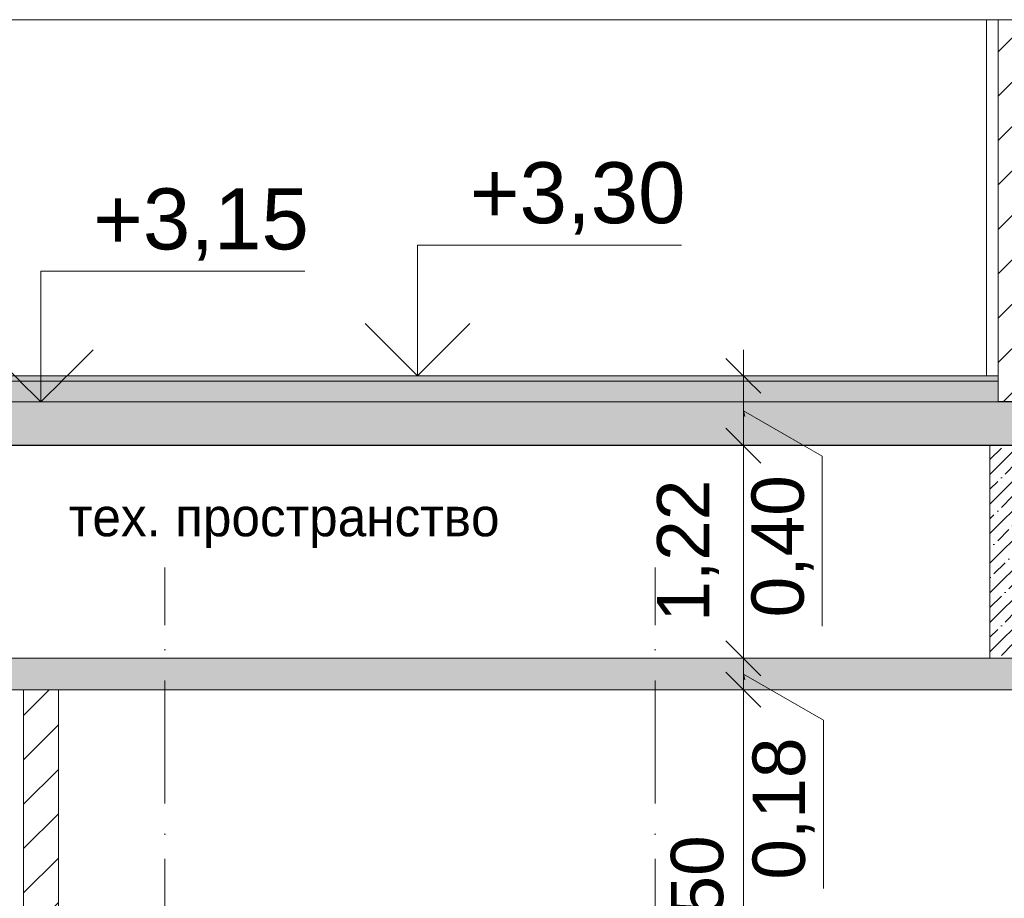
# Model space of a CAD drawing. Header units: millimetres. Extents: x -7244281 to -6598479, y 5719953 to 5938280.
# Tile 67 of 73: x -6665209 to -6659565, y 5728662 to 5733701. Entities that reach past the tile are written whole.
import ezdxf
from ezdxf.enums import TextEntityAlignment as Align

# ---------------------------------------------------------------- set-up
doc = ezdxf.new("R2010")
doc.units = ezdxf.units.MM
doc.header["$MEASUREMENT"] = 0
doc.set_wipeout_variables(frame=1)
doc.linetypes.add('Wipeout_Contour', pattern=[1000, 0, -1000])
doc.linetypes.add('Штрихпунктирная', pattern=[670.277762, 352.777767, -176.388884, 0, -141.111112])
for name, color, linetype, lineweight in [('0_Ном._пера__1', 7, 'Continuous', 0), ('0_Ном._пера__101', 252, 'Continuous', 0), ('0_Ном._пера__120', 7, 'Continuous', 0), ('0_Ном._пера__47', 7, 'Continuous', 5), ('АР-Перекрытия_Приямки.АР_Ном._пера__1', 7, 'Continuous', 30), ('АР-Стены_внешние_.АР_Ном._пера__1', 7, 'Continuous', 0), ('АР-Стены_Перегородки_межквартирные_200.АР_Ном._пера__1', 7, 'Continuous', 15), ('АР-Чертеж-Оси_Осевые размеры.АР_Ном._пера__120', 7, 'Continuous', 0), ('АР-Чертеж-Размеры.АР_Ном._пера__1', 7, 'Continuous', 0), ('Перекрытие_Ном._пера__1', 7, 'Continuous', 30), ('Перекрытие_Ном._пера__101', 252, 'Continuous', 0)]:
    doc.layers.add(name, color=color, linetype=linetype, lineweight=lineweight)
for name, color, linetype in [('АР-Перекрытия_Приямки.АР', 7, 'Continuous'), ('АР-Стены_внешние_.АР', 7, 'Continuous'), ('АР-Стены_Перегородки_межквартирные_200.АР', 7, 'Continuous'), ('АР-Чертеж-Оси_Осевые размеры.АР', 7, 'Continuous'), ('АР-Чертеж-Размеры.АР', 7, 'Continuous'), ('Перекрытие', 7, 'Continuous')]:
    doc.layers.add(name, color=color, linetype=linetype)
doc.layers.add('АР-Перекрытия_Приямки.АР_Ном._пера__161', color=7, linetype='Continuous', lineweight=13, true_color=0x6a6a6a)
doc.layers.add('Перекрытие_Ном._пера__180', color=7, linetype='Continuous', lineweight=5, true_color=0xd6cda7)
doc.styles.add('РЎР“Р•РќР•Р\xa0Р\x98Р\xa0_РЎРўР\x98Р›Р¬_1', font='GOTHIC.TTF')
doc.styles.add('РЎР“Р•РќР•Р\xa0Р\x98Р\xa0_РЎРўР\x98Р›Р¬_5', font='arial.ttf')
doc.linetypes.add('Линия Разрыва (копия)-000', pattern='A,0,[2,21 РЎРµС‡РµРЅРёРµ Рђ-Рђ; Р‘-Р‘; Р’-Р’1.Shx,S=8.531746,R=0,X=0,Y=0],-1125,0', length=1125)
doc.dimstyles.new('СГЕНЕРИР_СТИЛЬ__8', dxfattribs={"dimtxt": 300, "dimasz": 190, "dimexe": 0.18, "dimexo": 0.0625, "dimgap": 0, "dimtad": 1, "dimlfac": 0.001, "dimzin": 0, "dimdsep": 46, "dimtxsty": 'РЎР“Р•РќР•Р\xa0Р\x98Р\xa0_РЎРўР\x98Р›Р¬_5', "dimblk": 'ARROWHEAD_6', "dimblk1": 'ARROWHEAD_6', "dimblk2": 'ARROWHEAD_6', "dimcen": 0.09, "dimse1": 1, "dimse2": 1, "dimclrd": 7, "dimclre": 7, "dimclrt": 7, "dimadec": 0, "dimazin": 0, "dimtfac": 1, "dimtdec": 4, "dimtmove": 0, "dimatfit": 3, "dimfxl": 1, "dimtolj": 1, "dimtzin": 0, "dimarcsym": 0})
doc.dimstyles.new('СГЕНЕРИР_СТИЛЬ__9', dxfattribs={"dimtxt": 300, "dimasz": 190, "dimexe": 0.18, "dimexo": 0.0625, "dimgap": 0, "dimtad": 1, "dimlfac": 0.001, "dimzin": 0, "dimdsep": 46, "dimtxsty": 'РЎР“Р•РќР•Р\xa0Р\x98Р\xa0_РЎРўР\x98Р›Р¬_5', "dimblk": 'ARROWHEAD_6', "dimblk1": 'ARROWHEAD_6', "dimblk2": 'ARROWHEAD_6', "dimcen": 0.09, "dimse1": 1, "dimse2": 1, "dimclrd": 7, "dimclre": 7, "dimclrt": 7, "dimadec": 0, "dimazin": 0, "dimtfac": 1, "dimtdec": 4, "dimtmove": 2, "dimatfit": 3, "dimfxl": 1, "dimtolj": 1, "dimtzin": 0, "dimarcsym": 0})
pattern_1 = [(45, (-6142404.15, 5728358.13), (-84.852814, 84.852814), []), (45, (-6142446.57, 5728400.55), (-84.852814, 84.852814), [90, -30, 0, -30])]
pattern_2 = [(45, (-6142404.15, 5728358.13), (-127.27922, 127.27922), [])]

# ---------------------------------------------------------------- blocks, each defined once
blk = doc.blocks.new('Элемент Разреза_50_4', base_point=(-6142404.1, 5728358.1))
at = {"layer": 'Перекрытие_Ном._пера__101', "linetype": 'Continuous', "lineweight": 0}
h = blk.add_hatch(dxfattribs=at)
h.set_pattern_fill('ЖЕЛЕЗОБЕТОН__PROJECT__0004', color=252, style=0, pattern_type=2)
h.set_pattern_definition(pattern_1)
h.paths.add_polyline_path([(-6669702.5, 5731508.1), (-6669702.5, 5731258.1), (-6659398.2, 5731258.1), (-6659398.2, 5731508.1), (-6659599.7, 5731508.1), (-6666282.7, 5731508.1), (-6666432.7, 5731508.1), (-6669352.5, 5731508.1)])
at = {"layer": 'Перекрытие_Ном._пера__180', "linetype": 'Continuous', "lineweight": 0, "true_color": 0xf4f1e8}
blk.add_hatch(color=7, dxfattribs=at).paths.add_polyline_path([(-6666353.7, 5731583.1), (-6666282.7, 5731583.1), (-6666282.7, 5731508.1), (-6659599.7, 5731508.1), (-6659599.7, 5731658.1), (-6666353.7, 5731658.1)])
at = {"layer": 'Перекрытие_Ном._пера__1', "color": 7, "linetype": 'Continuous', "lineweight": 0}
blk.add_line((-6659599.7, 5731658.1), (-6669332.5, 5731658.1), dxfattribs=at)
at = {"layer": 'Перекрытие_Ном._пера__1', "color": 7, "linetype": 'Continuous', "lineweight": 30}
blk.add_line((-6659398.2, 5731258.1), (-6669702.5, 5731258.1), dxfattribs=at)
at = {"layer": 'Перекрытие_Ном._пера__1', "color": 7, "linetype": 'Continuous', "lineweight": 30, "flags": 128}
blk.add_lwpolyline([(-6659398.2, 5731508.1), (-6659599.7, 5731508.1), (-6666282.7, 5731508.1), (-6666353.7, 5731508.1), (-6666393.7, 5731508.1), (-6666412.7, 5731508.1), (-6666432.7, 5731508.1), (-6669352.5, 5731508.1), (-6669502.5, 5731508.1), (-6669702.5, 5731508.1)], dxfattribs=at)
blk = doc.blocks.new('Элемент Разреза_62_4', base_point=(-6142404.1, 5728358.1))
at = {"layer": 'АР-Перекрытия_Приямки.АР_Ном._пера__161', "linetype": 'Continuous', "lineweight": 13, "true_color": 0x6a6a6a}
h = blk.add_hatch(dxfattribs=at)
h.set_pattern_fill('ЖЕЛЕЗОБЕТОН__PROJECT__0004', color=251, style=0, pattern_type=2)
h.set_pattern_definition(pattern_1)
h.paths.add_polyline_path([(-6669752.5, 5729858.1), (-6659397.4, 5729858.1), (-6659397.4, 5730038.1), (-6669752.5, 5730038.1)])
at = {"layer": 'АР-Перекрытия_Приямки.АР_Ном._пера__1', "color": 7, "linetype": 'Continuous', "lineweight": 13}
for p, q in [((-6659397.4, 5730038.1), (-6669752.5, 5730038.1)), ((-6665187.5, 5729858.1), (-6669552.5, 5729858.1)), ((-6659397.4, 5729858.1), (-6664987.5, 5729858.1))]:
    blk.add_line(p, q, dxfattribs=at)
blk = doc.blocks.new('Элемент Разреза_66_4', base_point=(-6142404.1, 5728358.1))
at = {"layer": 'АР-Стены_Перегородки_межквартирные_200.АР', "linetype": 'Continuous', "lineweight": 0, "true_color": 0x000000}
h = blk.add_hatch(dxfattribs=at)
h.set_pattern_fill('БЛОКИ_БЕТОННЫЕ_ЭФФЕКТИВН_7D', color=18, style=0, pattern_type=2)
h.set_pattern_definition(pattern_2)
h.paths.add_polyline_path([(-6659599.7, 5733700.6), (-6659599.7, 5731508.1), (-6659397.3, 5731508.1), (-6659397.3, 5733700.6)])
at = {"layer": 'АР-Стены_Перегородки_межквартирные_200.АР_Ном._пера__1', "color": 7, "linetype": 'Continuous', "lineweight": 0}
blk.add_line((-6659666.9, 5733700.6), (-6659666.9, 5731658.1), dxfattribs=at)
at = {"layer": 'АР-Стены_Перегородки_межквартирные_200.АР_Ном._пера__1', "color": 7, "linetype": 'Continuous', "lineweight": 15}
for p, q in [((-6659599.7, 5733700.6), (-6659599.7, 5731658.1)), ((-6659397.3, 5733700.6), (-6659397.3, 5731508.1)), ((-6659599.7, 5731658.1), (-6659599.7, 5731508.1)), ((-6659397.3, 5731508.1), (-6659398.2, 5731508.1))]:
    blk.add_line(p, q, dxfattribs=at)
blk = doc.blocks.new('Элемент Разреза_85_4', base_point=(-6142404.1, 5728358.1))
at = {"layer": 'АР-Стены_внешние_.АР', "linetype": 'Continuous', "lineweight": 0, "true_color": 0x000000}
h = blk.add_hatch(dxfattribs=at)
h.set_pattern_fill('БЛОКИ_БЕТОННЫЕ_ЭФФЕКТИВН_7D', color=18, style=0, pattern_type=2)
h.set_pattern_definition(pattern_2)
h.paths.add_polyline_path([(-6664987.5, 5727208.1), (-6664987.5, 5729858.1), (-6665187.5, 5729858.1), (-6665187.5, 5727208.1)])
at = {"layer": 'АР-Стены_внешние_.АР_Ном._пера__1', "color": 7, "linetype": 'Continuous', "lineweight": 15}
for p, q in [((-6665187.5, 5729858.1), (-6665187.5, 5727358.1)), ((-6664987.5, 5729858.1), (-6665187.5, 5729858.1)), ((-6664987.5, 5729858.1), (-6664987.5, 5727358.1)), ((-6665187.5, 5727358.1), (-6665187.5, 5727208.1)), ((-6664987.5, 5727358.1), (-6664987.5, 5727208.1))]:
    blk.add_line(p, q, dxfattribs=at)
blk = doc.blocks.new('Стандартный Маркер Сетки[22]_4', base_point=(-6664377.5, 5730558.1))
at = {"layer": 'АР-Чертеж-Оси_Осевые размеры.АР_Ном._пера__120', "color": 7, "linetype": 'Штрихпунктирная', "lineweight": 0}
for q in [(-6664377.5, 5730558.1), (-6664377.5, 5721952.6)]:
    blk.add_line((-6664377.5, 5729558.1), q, dxfattribs=at)
at = {"layer": 'АР-Чертеж-Оси_Осевые размеры.АР_Ном._пера__120', "color": 7, "lineweight": 0, "style": 'РЎР“Р•РќР•Р\xa0Р\x98Р\xa0_РЎРўР\x98Р›Р¬_1'}
blk.add_attdef('AC_MarkerText_1', text='', height=350, rotation=360, dxfattribs=at).set_placement((-6664377.5, 5720641.5), align=Align.TOP_CENTER)
blk = doc.blocks.new('Стандартный Маркер Сетки[23]_4', base_point=(-6661567.5, 5730558.1))
at = {"layer": 'АР-Чертеж-Оси_Осевые размеры.АР_Ном._пера__120', "color": 7, "linetype": 'Штрихпунктирная', "lineweight": 0}
for q in [(-6661567.5, 5730558.1), (-6661567.5, 5721952.6)]:
    blk.add_line((-6661567.5, 5729558.1), q, dxfattribs=at)
at = {"layer": 'АР-Чертеж-Оси_Осевые размеры.АР_Ном._пера__120', "color": 7, "lineweight": 0, "style": 'РЎР“Р•РќР•Р\xa0Р\x98Р\xa0_РЎРўР\x98Р›Р¬_1'}
blk.add_attdef('AC_MarkerText_1', text='', height=350, rotation=360, dxfattribs=at).set_placement((-6661567.5, 5720641.5), align=Align.TOP_CENTER)
blk = doc.blocks.new('Линейный Размер_15_4', base_point=(-6662929.6, 5731658.1))
at = {"layer": 'АР-Чертеж-Размеры.АР_Ном._пера__1', "color": 7, "linetype": 'Continuous', "lineweight": 15}
for p, q in [((-6662929.6, 5731658.1), (-6662929.6, 5732408.1)), ((-6662929.6, 5732408.1), (-6661415.1, 5732408.1)), ((-6662929.6, 5731658.1), (-6663229.6, 5731958.1)), ((-6662629.6, 5731958.1), (-6662929.6, 5731658.1))]:
    blk.add_line(p, q, dxfattribs=at)
at = {"layer": 'АР-Чертеж-Размеры.АР_Ном._пера__1', "color": 7, "linetype": 'Continuous', "lineweight": 0}
for q in [(-6663154.6, 5731658.1), (-6662704.6, 5731658.1)]:
    blk.add_line((-6662929.6, 5731658.1), q, dxfattribs=at)
at = {"layer": 'АР-Чертеж-Размеры.АР_Ном._пера__1', "color": 7, "lineweight": 0, "insert": (-6662629.6, 5732468.1), "char_height": 350, "attachment_point": 7, "style": 'РЎР“Р•РќР•Р\xa0Р\x98Р\xa0_РЎРўР\x98Р›Р¬_5'}
blk.add_mtext('\\A1;{\\pql;\\fArial|b0|i0|c204|p0;\\W1.000000;+3,30}', dxfattribs=at)
blk = doc.blocks.new('*D207', base_point=(-6142404.1, 5728358.1))
at = {"layer": 'АР-Чертеж-Размеры.АР_Ном._пера__1', "color": 7, "linetype": 'Continuous', "lineweight": 0, "transparency": 16777216}
for p, q in [((-6661060.9, 5727358.1), (-6661060.9, 5729858.1)), ((-6660873.4, 5727358.1), (-6661248.4, 5727358.1)), ((-6661060.9, 5726958.1), (-6661060.9, 5727358.1)), ((-6661060.9, 5727158.1), (-6660615.2, 5726806)), ((-6661060.9, 5727158.1), (-6661056.8, 5727123)), ((-6660873.4, 5726958.1), (-6661248.4, 5726958.1))]:
    blk.add_line(p, q, dxfattribs=at)
at = {"layer": 'АР-Чертеж-Размеры.АР_Ном._пера__1', "color": 7, "linetype": 'Continuous', "lineweight": 15, "transparency": 16777216}
for p, q in [((-6661160.9, 5727458.1), (-6660960.9, 5727258.1)), ((-6661160.9, 5727058.1), (-6660960.9, 5726858.1))]:
    blk.add_line(p, q, dxfattribs=at)
blk = doc.blocks.new('ARROWHEAD_6')
at = {"color": 0, "linetype": 'Continuous', "lineweight": 0}
for p, q in [((-0.5, -0.5), (0.5, 0.5)), ((0, 0), (-1, 0))]:
    blk.add_line(p, q, dxfattribs=at)
blk = doc.blocks.new('*D208', base_point=(-6142404.1, 5728358.1))
at = {"layer": 'АР-Чертеж-Размеры.АР_Ном._пера__1', "color": 7, "linetype": 'Continuous', "lineweight": 15, "transparency": 16777216}
for p, q in [((-6661160.9, 5729958.1), (-6660960.9, 5729758.1)), ((-6661160.9, 5727458.1), (-6660960.9, 5727258.1))]:
    blk.add_line(p, q, dxfattribs=at)
at = {"layer": 'АР-Чертеж-Размеры.АР_Ном._пера__1', "color": 7, "linetype": 'Continuous', "lineweight": 0, "transparency": 16777216}
for p, q in [((-6661060.9, 5729948.1), (-6660602.6, 5729683.6)), ((-6660873.4, 5729858.1), (-6661248.4, 5729858.1)), ((-6661060.9, 5727358.1), (-6661060.9, 5729858.1)), ((-6660602.6, 5729683.6), (-6660602.6, 5729619.4)), ((-6660602.6, 5729619.4), (-6660602.6, 5728718.6))]:
    blk.add_line(p, q, dxfattribs=at)
at = {"layer": 'АР-Чертеж-Размеры.АР_Ном._пера__1', "color": 7, "lineweight": 0, "transparency": 16777216, "char_height": 300, "attachment_point": 7, "rotation": 90, "style": 'РЎР“Р•РќР•Р\xa0Р\x98Р\xa0_РЎРўР\x98Р›Р¬_5'}
for s, insert in [('\\A1;{\\pql;\\fArial|b0|i0|c204|p0;\\W1.000000;0,18}', (-6660652.6, 5728768.6)), ('\\A1;{\\pql;\\fArial|b0|i0|c204|p0;\\W1.000000;2,50}', (-6661120.9, 5728207.7))]:
    blk.add_mtext(s, dxfattribs=dict(at, insert=insert))
blk = doc.blocks.new('*D209', base_point=(-6142404.1, 5728358.1))
at = {"layer": 'АР-Чертеж-Размеры.АР_Ном._пера__1', "color": 7, "linetype": 'Continuous', "lineweight": 0, "transparency": 16777216}
for p, q in [((-6661060.9, 5730038.1), (-6661060.9, 5731258.1)), ((-6660873.4, 5730038.1), (-6661248.4, 5730038.1)), ((-6661060.9, 5729858.1), (-6661060.9, 5730038.1)), ((-6661060.9, 5729948.1), (-6660602.6, 5729683.6)), ((-6661060.9, 5729948.1), (-6661051.7, 5729914)), ((-6660873.4, 5729858.1), (-6661248.4, 5729858.1))]:
    blk.add_line(p, q, dxfattribs=at)
at = {"layer": 'АР-Чертеж-Размеры.АР_Ном._пера__1', "color": 7, "linetype": 'Continuous', "lineweight": 15, "transparency": 16777216}
for p, q in [((-6661160.9, 5730138.1), (-6660960.9, 5729938.1)), ((-6661160.9, 5729958.1), (-6660960.9, 5729758.1))]:
    blk.add_line(p, q, dxfattribs=at)
blk = doc.blocks.new('*D210', base_point=(-6142404.1, 5728358.1))
at = {"layer": 'АР-Чертеж-Размеры.АР_Ном._пера__1', "color": 7, "linetype": 'Continuous', "lineweight": 0, "transparency": 16777216}
for p, q in [((-6661060.9, 5731458.1), (-6660608.9, 5731197.2)), ((-6660873.4, 5731258.1), (-6661248.4, 5731258.1)), ((-6661060.9, 5730038.1), (-6661060.9, 5731258.1)), ((-6660608.9, 5731197.2), (-6660608.9, 5731123.6)), ((-6660608.9, 5731123.6), (-6660608.9, 5730222.8))]:
    blk.add_line(p, q, dxfattribs=at)
at = {"layer": 'АР-Чертеж-Размеры.АР_Ном._пера__1', "color": 7, "linetype": 'Continuous', "lineweight": 15, "transparency": 16777216}
for p, q in [((-6661160.9, 5731358.1), (-6660960.9, 5731158.1)), ((-6661160.9, 5730138.1), (-6660960.9, 5729938.1))]:
    blk.add_line(p, q, dxfattribs=at)
at = {"layer": 'АР-Чертеж-Размеры.АР_Ном._пера__1', "color": 7, "lineweight": 0, "transparency": 16777216, "char_height": 300, "attachment_point": 7, "rotation": 90, "style": 'РЎР“Р•РќР•Р\xa0Р\x98Р\xa0_РЎРўР\x98Р›Р¬_5'}
for s, insert in [('\\A1;{\\pql;\\fArial|b0|i0|c204|p0;\\W1.000000;0,40}', (-6660658.9, 5730272.8)), ('\\A1;{\\pql;\\fArial|b0|i0|c204|p0;\\W1.000000;1,22}', (-6661200.1, 5730247.7))]:
    blk.add_mtext(s, dxfattribs=dict(at, insert=insert))
blk = doc.blocks.new('*D211', base_point=(-6142404.1, 5728358.1))
at = {"layer": 'АР-Чертеж-Размеры.АР_Ном._пера__1', "color": 7, "linetype": 'Continuous', "lineweight": 0, "transparency": 16777216}
for p, q in [((-6661060.9, 5731658.1), (-6661060.9, 5731808.1)), ((-6660873.4, 5731658.1), (-6661248.4, 5731658.1)), ((-6661060.9, 5731258.1), (-6661060.9, 5731658.1)), ((-6661060.9, 5731458.1), (-6660608.9, 5731197.2)), ((-6661060.9, 5731458.1), (-6661051.7, 5731424)), ((-6660873.4, 5731258.1), (-6661248.4, 5731258.1))]:
    blk.add_line(p, q, dxfattribs=at)
at = {"layer": 'АР-Чертеж-Размеры.АР_Ном._пера__1', "color": 7, "linetype": 'Continuous', "lineweight": 15, "transparency": 16777216}
for p, q in [((-6660960.9, 5731558.1), (-6661160.9, 5731758.1)), ((-6661160.9, 5731358.1), (-6660960.9, 5731158.1))]:
    blk.add_line(p, q, dxfattribs=at)
blk = doc.blocks.new('Линейный Размер_18_4', base_point=(-6665088.7, 5731508.1))
at = {"layer": 'АР-Чертеж-Размеры.АР_Ном._пера__1', "color": 7, "linetype": 'Continuous', "lineweight": 15}
for p, q in [((-6665088.7, 5731508.1), (-6665088.7, 5732258.1)), ((-6665088.7, 5732258.1), (-6663574.2, 5732258.1)), ((-6665088.7, 5731508.1), (-6665388.7, 5731808.1)), ((-6664788.7, 5731808.1), (-6665088.7, 5731508.1))]:
    blk.add_line(p, q, dxfattribs=at)
at = {"layer": 'АР-Чертеж-Размеры.АР_Ном._пера__1', "color": 7, "linetype": 'Continuous', "lineweight": 0}
for q in [(-6665313.7, 5731508.1), (-6664863.7, 5731508.1)]:
    blk.add_line((-6665088.7, 5731508.1), q, dxfattribs=at)
at = {"layer": 'АР-Чертеж-Размеры.АР_Ном._пера__1', "color": 7, "lineweight": 0, "insert": (-6664788.7, 5732318.1), "char_height": 350, "attachment_point": 7, "style": 'РЎР“Р•РќР•Р\xa0Р\x98Р\xa0_РЎРўР\x98Р›Р¬_5'}
blk.add_mtext('\\A1;{\\pql;\\fArial|b0|i0|c204|p0;\\W1.000000;+3,15}', dxfattribs=at)

msp = doc.modelspace()

# ---------------------------------------------------------------- hatches: boundary and pattern name
at = {"layer": '0_Ном._пера__101', "linetype": 'Continuous', "lineweight": 0}
h = msp.add_hatch(dxfattribs=at)
h.set_pattern_fill('ЖЕЛЕЗОБЕТОН__PROJECT__0004', color=252, style=0, pattern_type=2)
h.set_pattern_definition(pattern_1)
h.paths.add_polyline_path([(-6659647.706, 5731258.126), (-6659397.508, 5731258.126), (-6659397.361, 5730038.126), (-6659647.559, 5730038.096)])

# ---------------------------------------------------------------- linework, layer by layer
at = {"layer": '0_Ном._пера__120', "color": 7, "linetype": 'Линия Разрыва (копия)-000', "lineweight": 0}
msp.add_line((-6679553.48, 5733700.632), (-6658652.145, 5733700.632), dxfattribs=at)
at = {"layer": '0_Ном._пера__47', "color": 7, "linetype": 'Continuous', "lineweight": 5, "flags": 128}
msp.add_lwpolyline([(-6659647.706, 5731258.126), (-6659397.508, 5731258.126), (-6659397.361, 5730038.126), (-6659647.559, 5730038.096)], close=True, dxfattribs=at)

# ---------------------------------------------------------------- block references
at = {"layer": 'АР-Перекрытия_Приямки.АР', "lineweight": 0}
msp.add_blockref('Элемент Разреза_62_4', (-6142404.146, 5728358.128), dxfattribs=at)
at = {"layer": 'АР-Стены_внешние_.АР', "lineweight": 0}
msp.add_blockref('Элемент Разреза_85_4', (-6142404.146, 5728358.128), dxfattribs=at)
at = {"layer": 'АР-Стены_Перегородки_межквартирные_200.АР', "lineweight": 0}
msp.add_blockref('Элемент Разреза_66_4', (-6142404.146, 5728358.128), dxfattribs=at)
at = {"layer": 'АР-Чертеж-Оси_Осевые размеры.АР', "color": 8, "linetype": 'Continuous', "lineweight": 15}
for name, p in [('Стандартный Маркер Сетки[22]_4', (-6664377.505, 5730558.128)), ('Стандартный Маркер Сетки[23]_4', (-6661567.505, 5730558.128))]:
    msp.add_blockref(name, p, dxfattribs=at)
at = {"layer": 'АР-Чертеж-Размеры.АР', "color": 7, "linetype": 'Continuous', "lineweight": 0}
msp.add_blockref('Линейный Размер_15_4', (-6662929.634, 5731658.128), dxfattribs=at)
at = {"layer": 'Перекрытие', "lineweight": 0}
msp.add_blockref('Элемент Разреза_50_4', (-6142404.146, 5728358.128), dxfattribs=at)

# ---------------------------------------------------------------- texts
at = {"layer": '0_Ном._пера__1', "color": 7, "linetype": 'Continuous', "lineweight": 0, "insert": (-6663692.952, 5730958.009), "char_height": 220, "attachment_point": 2, "style": 'РЎР“Р•РќР•Р\xa0Р\x98Р\xa0_РЎРўР\x98Р›Р¬_1'}
msp.add_mtext('\\A1;{\\pqc;\\fCentury Gothic|b0|i0|c204|p0;\\W1.000000;тех. пространство}', dxfattribs=at)

# ---------------------------------------------------------------- dimensions: what is measured, and where the dimension line sits
at = {"layer": 'АР-Чертеж-Размеры.АР', "color": 7, "linetype": 'Continuous', "lineweight": 0}
for base, p1, p2, dimstyle, picture, middle in [((-6661060.889, 5731258.128), (-6664574.955, 5730038.128), (-6664550.351, 5731258.128), 'СГЕНЕРИР_СТИЛЬ__9', '*D210', (-6661350.065, 5730647.966)), ((-6661060.889, 5730038.128), (-6664574.955, 5729858.128), (-6664574.955, 5730038.128), 'СГЕНЕРИР_СТИЛЬ__9', '*D209', (-6660802.63, 5729225.399)), ((-6661060.889, 5729858.128), (-6667979.752, 5727358.128), (-6664574.955, 5729858.128), 'СГЕНЕРИР_СТИЛЬ__8', '*D208', (-6661270.889, 5728607.966)), ((-6661060.889, 5727358.128), (-6667979.752, 5726958.128), (-6667979.752, 5727358.128), 'СГЕНЕРИР_СТИЛЬ__9', '*D207', (-6660815.162, 5726338.19))]:
    dim = msp.add_linear_dim(base=base, p1=p1, p2=p2, angle=90, dimstyle=dimstyle, dxfattribs=at)
    dim.commit()
    dim.dimension.update_dxf_attribs({"geometry": picture, "text_midpoint": middle, "dimtype": 160, "text_rotation": 90})

# ---------------------------------------------------------------- next in the draw order: wipeouts: each hides what was drawn before it
at = {"color": 254, "linetype": 'Wipeout_Contour', "lineweight": 0, "ltscale": 35160467.42424296}
msp.add_wipeout([(-6659599.694, 5731508.111), (-6669356.893, 5731508.137), (-6669356.893, 5731628.154), (-6659599.708, 5731628.128)], dxfattribs=at)

# ---------------------------------------------------------------- next in the draw order: hatches: boundary and pattern name
at = {"layer": '0_Ном._пера__120', "linetype": 'Continuous', "lineweight": 0}
h = msp.add_hatch(dxfattribs=at)
h.set_pattern_fill('БЕТОН_02_0004', style=0, pattern_type=2)
h.set_pattern_definition([(0, (-6142404.15, 5728358.1), (0, 623.5383), [60, -300]), (0, (-6142224.15, 5728669.9), (0, 623.5383), [60, -300]), (60, (-6142404.15, 5728358.1), (-540, 311.76916), [60, -300]), (60, (-6142044.15, 5728358.1), (-540, 311.76916), [60, -300]), (120, (-6142344.15, 5728358.1), (540, 311.76916), [60, -300]), (120, (-6141984.15, 5728358.1), (540, 311.76916), [60, -300]), (0, (-6142404.15, 5728418.13), (0, 120.000005), [0, -120.000005, 0, -180.000007]), (45, (-6142344.15, 5728418.13), (-84.852817, 84.852817), [0, -90.000004, 0, -150.000006])])
h.paths.add_polyline_path([(-6659599.694, 5731508.111), (-6669356.893, 5731508.137), (-6669356.893, 5731628.154), (-6659599.708, 5731628.128)])

# ---------------------------------------------------------------- next in the draw order: linework, layer by layer
at = {"layer": '0_Ном._пера__1', "color": 7, "linetype": 'Continuous', "lineweight": 0, "flags": 128}
msp.add_lwpolyline([(-6659599.694, 5731508.111), (-6669356.893, 5731508.137), (-6669356.893, 5731628.154), (-6659599.708, 5731628.128)], close=True, dxfattribs=at)

# ---------------------------------------------------------------- next in the draw order: block references
at = {"layer": 'АР-Чертеж-Размеры.АР', "color": 7, "linetype": 'Continuous', "lineweight": 0}
msp.add_blockref('Линейный Размер_18_4', (-6665088.711, 5731508.128), dxfattribs=at)

# ---------------------------------------------------------------- next in the draw order: dimensions: what is measured, and where the dimension line sits
dim = msp.add_linear_dim(base=(-6661060.889, 5731658.128), p1=(-6664550.351, 5731258.128), p2=(-6664476.113, 5731658.128), angle=90, dimstyle='СГЕНЕРИР_СТИЛЬ__9', dxfattribs=at)
dim.commit()
dim.dimension.update_dxf_attribs({"geometry": '*D211', "text_midpoint": (-6660808.894, 5730729.594), "dimtype": 160, "text_rotation": 90})

doc.saveas('drawing.dxf')
